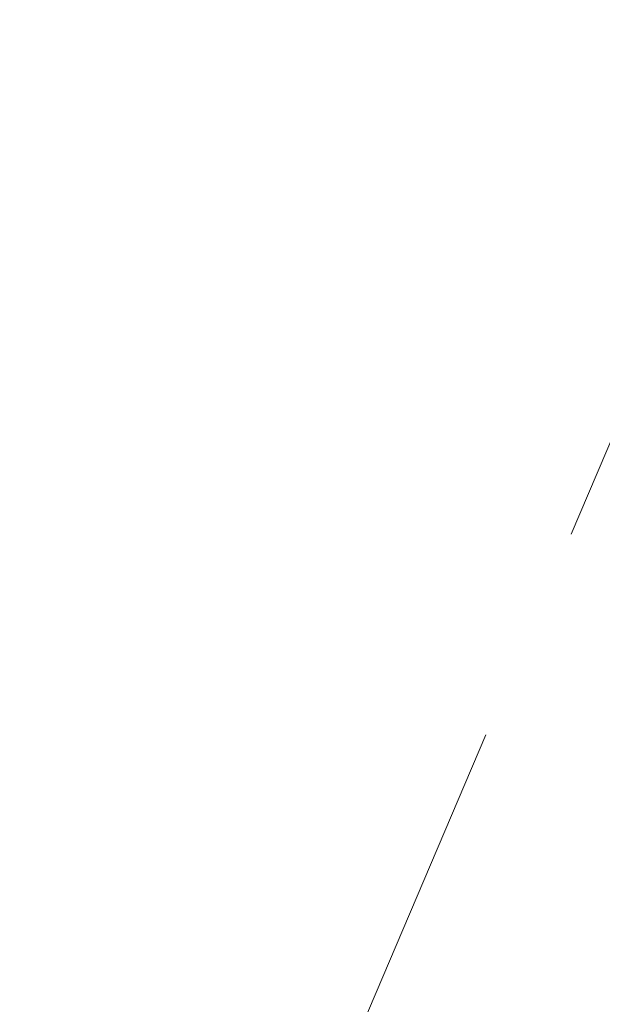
# Model space of a CAD drawing. Header units: metres. Extents: x 6599594 to 6600699, y 5687867 to 5691114.
# Tile 215 of 256: x 6599962.79 to 6599964.13, y 5688924.93 to 5688927.19. Entities that reach past the tile are written whole.
import ezdxf

# ---------------------------------------------------------------- set-up
doc = ezdxf.new("R2010")
doc.units = ezdxf.units.M
doc.header["$MEASUREMENT"] = 0
doc.linetypes.add('1', pattern=[0])
doc.linetypes.add('L_0_04', pattern=[1.5, 1, -0.5])
for name, color, linetype, lineweight in [('_kolor chodnik', 50, '1', 5), ('_kolor jezdnia', 4, '1', 0), ('_kolor pobocze', 211, '1', 5), ('_kolor zjazdy kostka', 7, '1', 5), ('_kolor ścieżka @ 1', 10, '1', 0), ('OT_ZagospodarowanieTerenu', 7, 'CONTINUOUS', 0)]:
    doc.layers.add(name, color=color, linetype=linetype, lineweight=lineweight)
pattern_1 = [(45, (0, 0), (-0.1414213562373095, 0.1414213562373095), []), (135, (0, 0), (-0.1414213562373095, -0.1414213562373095), [])]

msp = doc.modelspace()

# ---------------------------------------------------------------- hatches: boundary and pattern name
at = {"layer": '_kolor chodnik'}
h = msp.add_hatch(dxfattribs=at)
h.set_pattern_fill('ANSI37', color=256, scale=1.6)
h.set_pattern_definition(pattern_1)
h.paths.add_polyline_path([(6599849.938171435, 5688542.085872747), (6599852.232147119, 5688548.938742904), (6599853.573135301, 5688548.489851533), (6599853.827082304, 5688549.248475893), (6599851.793849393, 5688549.929093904), (6599849.895278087, 5688548.982823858), (6599847.823506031, 5688542.793750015)])
edge = h.paths.add_edge_path()
edge.add_line((6600018.106075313, 5689087.454911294), (6600022.42781917, 5689091.229234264))
edge.add_line((6600022.42781917, 5689091.229234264), (6600020.233254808, 5689093.742094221))
edge.add_line((6600020.233254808, 5689093.742094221), (6600017.159471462, 5689091.057656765))
edge.add_arc((6600023.275194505, 5689085.385140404), 8.34143334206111, 137.1531558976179, 148.8016577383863)
edge.add_line((6600016.140105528, 5689089.706021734), (6600018.106075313, 5689087.454911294))
h.paths.add_polyline_path([(6600038.501784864, 5689187.59229436), (6600037.906968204, 5689187.700586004), (6600037.638296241, 5689186.224843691), (6600038.240083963, 5689186.115282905)])
h.paths.add_polyline_path([(6600069.098302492, 5689360.276020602), (6600068.321239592, 5689360.413462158), (6600068.064048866, 5689358.936495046), (6600068.836639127, 5689358.799546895)])
h.paths.add_polyline_path([(6600082.393785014, 5689362.950258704), (6600082.941124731, 5689366.103121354), (6600081.481377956, 5689366.361351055), (6600080.923159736, 5689363.210828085)])
h.paths.add_polyline_path([(6600074.022236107, 5689388.065861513), (6600072.983907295, 5689388.249860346), (6600072.723374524, 5689386.772538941), (6600073.760538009, 5689386.588865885)])
h.paths.add_polyline_path([(6600105.602402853, 5689486.45426531), (6600106.738797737, 5689489.760539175), (6600105.28818975, 5689490.281952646), (6600104.132785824, 5689486.965912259)])
h.paths.add_polyline_path([(6600132.519778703, 5689678.737346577), (6600131.636986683, 5689678.922259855), (6600131.330470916, 5689677.453953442), (6600132.212256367, 5689677.269208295)])
h.paths.add_polyline_path([(6600156.649397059, 5689798.7449027), (6600156.48800471, 5689797.95886096), (6600157.450195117, 5689797.757316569), (6600157.615023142, 5689798.542205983)])
h.paths.add_polyline_path([(6600189.055358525, 5689948.643107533), (6600187.902868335, 5689948.884512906), (6600187.600024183, 5689947.417400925), (6600188.748131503, 5689947.176379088)])
edge = h.paths.add_edge_path()
edge.add_line((6600204.459383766, 5690032.969035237), (6600204.153258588, 5690031.227801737))
edge.add_arc((6600202.328347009, 5690027.299936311), 4.331100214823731, 41.853001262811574, 65.08011546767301, ccw=False)
edge.add_arc((6600032.903931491, 5690051.979071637), 174.020003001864, 352.8070218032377, 353.495463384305)
edge.add_arc((6600202.372679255, 5690027.343587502), 5.999999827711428, 55.12102442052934, 69.64815978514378)
edge = h.paths.add_edge_path()
edge.add_line((6600205.046027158, 5690040.265402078), (6600204.972740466, 5690038.483452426))
edge.add_arc((6600203.986269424, 5690044.401803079), 5.999999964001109, 279.4630688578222, 294.9140560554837)
edge.add_line((6600206.513819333, 5690038.960158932), (6600206.607027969, 5690041.030672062))
edge.add_arc((6600203.986269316, 5690044.401803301), 4.270000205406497, 284.3702444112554, 307.86193139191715, ccw=False)
edge = h.paths.add_edge_path()
edge.add_arc((6600203.547470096, 5690044.558759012), 6.446878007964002, 324.43500910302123, 356.20133685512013, ccw=False)
edge.add_arc((6600203.986269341, 5690044.401803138), 6.000000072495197, 323.2169970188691, 357.4193489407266)
h.paths.add_polyline_path([(6600208.910055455, 5690121.713696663), (6600208.146285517, 5690121.748120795), (6600207.125602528, 5690121.794124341), (6600209.971605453, 5690121.665851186)])
edge = h.paths.add_edge_path()
edge.add_line((6600238.769818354, 5690481.648294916), (6600240.338176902, 5690490.87374652))
edge.add_line((6600240.338176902, 5690490.87374652), (6600241.251295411, 5690510.829461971))
edge.add_line((6600241.251295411, 5690510.829461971), (6600239.524022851, 5690510.928942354))
edge.add_line((6600239.524022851, 5690510.928942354), (6600238.633343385, 5690491.167757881))
edge.add_line((6600238.633343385, 5690491.167757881), (6600234.579716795, 5690467.661262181))
edge.add_line((6600234.579716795, 5690467.661262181), (6600234.449796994, 5690464.966873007))
edge.add_arc((6600242.443669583, 5690464.607462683), 8.001948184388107, 177.4256737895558, 268.2543056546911)
edge.add_line((6600242.199903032, 5690456.609228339), (6600242.216657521, 5690457.359274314))
edge.add_line((6600242.216657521, 5690457.359274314), (6600242.305257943, 5690458.836738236))
edge.add_arc((6600242.444504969, 5690464.607952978), 5.772894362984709, 177.0298084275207, 268.6178439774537, ccw=False)
edge.add_line((6600236.679365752, 5690464.907083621), (6600236.951876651, 5690470.95443634))
edge.add_line((6600236.951876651, 5690470.95443634), (6600238.15078669, 5690478.210832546))
edge.add_line((6600238.15078669, 5690478.210832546), (6600238.769818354, 5690481.648294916))
h.paths.add_polyline_path([(6600238.769818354, 5690481.648294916), (6600238.15078669, 5690478.210832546), (6600239.670056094, 5690477.930590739), (6600240.266710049, 5690481.376366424)])
edge = h.paths.add_edge_path()
edge.add_line((6600223.366500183, 5690460.339976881), (6600223.278629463, 5690457.997544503))
edge.add_arc((6600220.967166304, 5690465.656339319), 7.999999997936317, 286.7940807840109, 300.2738222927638)
edge.add_line((6600225.000231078, 5690458.747331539), (6600225.240084, 5690461.623695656))
edge.add_arc((6600221.105749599, 5690465.648640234), 5.76999998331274, 293.06724424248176, 315.7681070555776, ccw=False)
edge = h.paths.add_edge_path()
edge.add_arc((6600220.025145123, 5690444.676291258), 5.770000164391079, 37.996647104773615, 59.94382588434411, ccw=False)
edge.add_line((6600224.572175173, 5690448.22839199), (6600224.817793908, 5690451.081798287))
edge.add_arc((6600220.025145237, 5690444.676291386), 7.999999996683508, 53.19588653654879, 68.15166733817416)
edge.add_line((6600223.00235276, 5690452.101669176), (6600222.91504296, 5690449.670427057))
edge = h.paths.add_edge_path()
edge.add_arc((6600221.105749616, 5690465.648640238), 7.999999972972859, 328.0222308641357, 357.0132597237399)
edge.add_line((6600229.094882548, 5690465.23180147), (6600229.218816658, 5690467.593604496))
edge.add_line((6600229.218816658, 5690467.593604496), (6600228.218919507, 5690467.645774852))
edge.add_line((6600228.218919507, 5690467.645774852), (6600227.891778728, 5690461.411918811))
h.paths.add_polyline_path([(6600200.980142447, 5690012.236744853), (6600202.317278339, 5690011.956662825), (6600202.522293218, 5690012.935421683), (6600201.182321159, 5690013.216097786)])
h.paths.add_polyline_path([(6600196.457878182, 5689983.98337835), (6600195.202332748, 5689984.246370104), (6600194.899091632, 5689982.777335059), (6600196.150355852, 5689982.515240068)])
edge = h.paths.add_edge_path()
edge.add_line((6600112.305909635, 5689517.991018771), (6600112.691041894, 5689519.807934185))
edge.add_line((6600112.691041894, 5689519.807934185), (6600113.245521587, 5689522.423769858))
edge.add_line((6600113.245521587, 5689522.423769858), (6600111.553124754, 5689522.782507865))
edge.add_line((6600111.553124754, 5689522.782507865), (6600107.405864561, 5689503.21722655))
edge.add_line((6600107.405864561, 5689503.21722655), (6600099.494506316, 5689480.361667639))
edge.add_line((6600099.494506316, 5689480.361667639), (6600099.182814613, 5689478.891218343))
edge.add_arc((6600107.008997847, 5689477.232359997), 8.000059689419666, 168.0325629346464, 257.7529108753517)
edge.add_line((6600105.311960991, 5689469.414366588), (6600105.784990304, 5689471.593619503))
edge.add_arc((6600107.008927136, 5689477.232314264), 5.769999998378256, 168.0321375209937, 257.7533362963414, ccw=False)
edge.add_line((6600101.364343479, 5689478.42879883), (6600101.647245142, 5689479.76342708))
edge.add_line((6600101.647245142, 5689479.76342708), (6600104.132785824, 5689486.965912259))
edge.add_line((6600104.132785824, 5689486.965912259), (6600105.28818975, 5689490.281952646))
edge.add_line((6600105.28818975, 5689490.281952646), (6600108.240043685, 5689498.809726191))
edge.add_line((6600108.240043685, 5689498.809726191), (6600112.305909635, 5689517.991018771))
h.paths.add_polyline_path([(6600136.009573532, 5689645.499114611), (6600138.333647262, 5689645.012304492), (6600138.661671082, 5689646.578318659), (6600134.869459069, 5689647.372651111)])
at = {"layer": '_kolor jezdnia'}
h = msp.add_hatch(dxfattribs=at)
h.set_pattern_fill('ANSI37', color=4, scale=3.5)
h.set_pattern_definition([(45, (0, 0), (-0.3093592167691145, 0.3093592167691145), []), (135, (0, 0), (-0.3093592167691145, -0.3093592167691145), [])])
edge = h.paths.add_edge_path()
edge.add_line((6599833.066047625, 5688539.933393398), (6599850.649511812, 5688527.983462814))
edge.add_arc((6599857.337592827, 5688536.653968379), 10.95025544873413, 169.5012687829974, 232.3548431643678, ccw=False)
edge.add_arc((6599858.085851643, 5688536.618142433), 11.69295282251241, 162.2507788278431, 169.9967502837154, ccw=False)
edge.add_line((6599846.949484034, 5688540.182754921), (6599847.823506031, 5688542.793750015))
edge.add_line((6599847.823506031, 5688542.793750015), (6599849.895278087, 5688548.982823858))
edge.add_line((6599849.895278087, 5688548.982823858), (6599852.434748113, 5688556.56906746))
edge.add_line((6599852.434748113, 5688556.56906746), (6599928.48625871, 5688783.760284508))
edge.add_line((6599928.48625871, 5688783.760284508), (6599931.025728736, 5688791.34652811))
edge.add_line((6599931.025728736, 5688791.34652811), (6599996.657773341, 5688987.411326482))
edge.add_line((6599996.657773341, 5688987.411326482), (6599999.197243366, 5688994.997570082))
edge.add_line((6599999.197243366, 5688994.997570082), (6600021.930100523, 5689062.908193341))
edge.add_line((6600021.930100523, 5689062.908193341), (6600017.620224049, 5689067.371531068))
edge.add_line((6600017.620224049, 5689067.371531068), (6600016.714558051, 5689064.654078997))
edge.add_line((6600016.714558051, 5689064.654078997), (6600012.423620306, 5689051.835617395))
edge.add_line((6600012.423620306, 5689051.835617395), (6600009.884150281, 5689044.249373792))
edge.add_line((6600009.884150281, 5689044.249373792), (6599977.53516164, 5688947.612159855))
edge.add_line((6599977.53516164, 5688947.612159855), (6599974.995691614, 5688940.025916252))
edge.add_line((6599974.995691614, 5688940.025916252), (6599942.096912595, 5688841.746295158))
edge.add_line((6599942.096912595, 5688841.746295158), (6599939.557442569, 5688834.160051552))
edge.add_line((6599939.557442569, 5688834.160051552), (6599882.679288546, 5688664.246042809))
edge.add_line((6599882.679288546, 5688664.246042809), (6599880.139818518, 5688656.659799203))
edge.add_line((6599880.139818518, 5688656.659799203), (6599852.46454386, 5688573.984527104))
edge.add_line((6599852.46454386, 5688573.984527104), (6599842.470137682, 5688544.127903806))
edge.add_arc((6599835.706422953, 5688546.652910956), 7.219660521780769, 248.5480913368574, 339.52856074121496, ccw=False)
h.paths.add_polyline_path([(6600044.653202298, 5689172.271628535), (6600046.276244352, 5689181.431901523), (6600047.759199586, 5689189.801539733), (6600051.0603021, 5689208.432603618), (6600052.368792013, 5689215.817578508), (6600054.808584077, 5689229.587499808), (6600056.11707399, 5689236.972474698), (6600057.346666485, 5689243.912161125), (6600058.655146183, 5689251.297078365), (6600058.831439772, 5689252.292060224), (6600060.098987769, 5689259.445963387), (6600060.139929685, 5689259.677035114), (6600061.407468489, 5689266.830886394), (6600072.329030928, 5689328.470998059), (6600073.637511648, 5689335.855921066), (6600077.337304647, 5689356.73715072), (6600078.820259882, 5689365.106788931), (6600081.142794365, 5689378.214921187), (6600082.538516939, 5689386.092227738), (6600095.187867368, 5689457.483787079), (6600091.082877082, 5689465.8405575), (6600089.043088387, 5689454.328211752), (6600087.870641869, 5689447.711051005), (6600087.560133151, 5689445.958573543), (6600086.562151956, 5689440.326076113), (6600082.433200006, 5689417.022719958), (6600080.95024477, 5689408.65308175), (6600077.202698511, 5689387.502337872), (6600075.719743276, 5689379.132699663), (6600073.469199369, 5689366.430874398), (6600071.986244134, 5689358.061236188), (6600069.98686466, 5689346.776955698), (6600068.591142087, 5689338.899649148), (6600065.559290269, 5689321.78820693), (6600064.163567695, 5689313.910900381), (6600059.719426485, 5689288.828650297), (6600058.323703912, 5689280.951343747), (6600057.563846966, 5689276.662793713), (6600056.168124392, 5689268.785487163), (6600054.804920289, 5689261.091711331), (6600053.409197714, 5689253.21440478), (6600053.264817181, 5689252.399536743), (6600051.869094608, 5689244.522230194), (6600051.183555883, 5689240.653124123), (6600049.787833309, 5689232.775817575), (6600046.593849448, 5689214.749319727), (6600045.198126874, 5689206.872013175), (6600044.41754409, 5689202.466488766), (6600042.934588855, 5689194.096850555), (6600036.429952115, 5689157.38538759), (6600034.946996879, 5689149.01574938), (6600030.579776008, 5689124.367629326), (6600027.529365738, 5689107.151445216), (6600024.895072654, 5689094.014582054), (6600030.583685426, 5689094.264316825), (6600032.945013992, 5689106.191885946), (6600043.170247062, 5689163.901990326)])
edge = h.paths.add_edge_path()
edge.add_line((6600111.106812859, 5689535.144351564), (6600111.256844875, 5689535.85214863))
edge.add_line((6600111.256844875, 5689535.85214863), (6600112.915748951, 5689543.678261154))
edge.add_line((6600112.915748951, 5689543.678261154), (6600117.304772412, 5689564.384094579))
edge.add_line((6600117.304772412, 5689564.384094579), (6600119.067357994, 5689572.699339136))
edge.add_line((6600119.067357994, 5689572.699339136), (6600120.087667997, 5689577.512794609))
edge.add_line((6600120.087667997, 5689577.512794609), (6600121.642890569, 5689584.849775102))
edge.add_line((6600121.642890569, 5689584.849775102), (6600128.436769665, 5689616.900852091))
edge.add_line((6600128.436769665, 5689616.900852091), (6600129.991992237, 5689624.237832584))
edge.add_line((6600129.991992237, 5689624.237832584), (6600132.660554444, 5689636.827148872))
edge.add_line((6600132.660554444, 5689636.827148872), (6600133.208838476, 5689639.444704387))
edge.add_line((6600133.208838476, 5689639.444704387), (6600134.848957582, 5689647.274775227))
edge.add_line((6600134.848957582, 5689647.274775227), (6600138.97649476, 5689666.979995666))
edge.add_line((6600138.97649476, 5689666.979995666), (6600140.51410642, 5689674.320687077))
edge.add_line((6600140.51410642, 5689674.320687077), (6600145.209128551, 5689696.735129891))
edge.add_line((6600145.209128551, 5689696.735129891), (6600146.746740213, 5689704.075821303))
edge.add_line((6600146.746740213, 5689704.075821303), (6600151.462308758, 5689726.588354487))
edge.add_line((6600151.462308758, 5689726.588354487), (6600152.999920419, 5689733.929045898))
edge.add_line((6600152.999920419, 5689733.929045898), (6600155.244070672, 5689744.642813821))
edge.add_line((6600155.244070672, 5689744.642813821), (6600156.781682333, 5689751.983505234))
edge.add_line((6600156.781682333, 5689751.983505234), (6600161.635515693, 5689775.156126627))
edge.add_line((6600161.635515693, 5689775.156126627), (6600163.378142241, 5689783.475576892))
edge.add_line((6600163.378142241, 5689783.475576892), (6600163.850769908, 5689785.731942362))
edge.add_line((6600163.850769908, 5689785.731942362), (6600167.028500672, 5689800.902704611))
edge.add_line((6600167.028500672, 5689800.902704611), (6600179.49088801, 5689860.399222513))
edge.add_line((6600179.49088801, 5689860.399222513), (6600181.233514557, 5689868.718672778))
edge.add_line((6600181.233514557, 5689868.718672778), (6600181.84713393, 5689871.648144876))
edge.add_line((6600181.84713393, 5689871.648144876), (6600183.384745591, 5689878.988836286))
edge.add_line((6600183.384745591, 5689878.988836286), (6600184.935818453, 5689886.393792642))
edge.add_line((6600184.935818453, 5689886.393792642), (6600186.575937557, 5689894.223863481))
edge.add_line((6600186.575937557, 5689894.223863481), (6600194.05133812, 5689929.912074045))
edge.add_line((6600194.05133812, 5689929.912074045), (6600195.691457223, 5689937.742144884))
edge.add_line((6600195.691457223, 5689937.742144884), (6600202.915799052, 5689972.231779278))
edge.add_line((6600202.915799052, 5689972.231779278), (6600204.555918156, 5689980.061850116))
edge.add_line((6600204.555918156, 5689980.061850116), (6600206.062781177, 5689987.255744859))
edge.add_line((6600206.062781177, 5689987.255744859), (6600207.702900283, 5689995.085815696))
edge.add_line((6600207.702900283, 5689995.085815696), (6600210.232559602, 5690007.162628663))
edge.add_line((6600210.232559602, 5690007.162628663), (6600211.694938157, 5690014.144150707))
edge.add_arc((6600028.177652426, 5690052.584442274), 187.5000004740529, 348.1696294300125, 357.4195276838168)
edge.add_line((6600215.487522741, 5690044.142720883), (6600208.310270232, 5690026.480446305))
edge.add_arc((6600032.903933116, 5690051.97907145), 177.2500013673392, 348.1696294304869, 351.7289130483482, ccw=False)
edge.add_line((6600206.38894146, 5690015.640182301), (6600205.966941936, 5690013.625519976))
edge.add_line((6600205.966941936, 5690013.625519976), (6600204.326822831, 5690005.795449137))
edge.add_line((6600204.326822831, 5690005.795449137), (6600197.076961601, 5689971.183982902))
edge.add_line((6600197.076961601, 5689971.183982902), (6600195.334335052, 5689962.864532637))
edge.add_line((6600195.334335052, 5689962.864532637), (6600193.44722506, 5689953.855305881))
edge.add_line((6600193.44722506, 5689953.855305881), (6600191.909227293, 5689946.512771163))
edge.add_line((6600191.909227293, 5689946.512771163), (6600185.496844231, 5689915.899498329))
edge.add_line((6600185.496844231, 5689915.899498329), (6600183.856521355, 5689908.068454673))
edge.add_line((6600183.856521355, 5689908.068454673), (6600182.066605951, 5689899.523243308))
edge.add_line((6600182.066605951, 5689899.523243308), (6600180.32407057, 5689891.204228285))
edge.add_line((6600180.32407057, 5689891.204228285), (6600174.320344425, 5689862.541919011))
edge.add_line((6600174.320344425, 5689862.541919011), (6600172.577809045, 5689854.222903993))
edge.add_line((6600172.577809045, 5689854.222903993), (6600163.663810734, 5689811.666703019))
edge.add_line((6600163.663810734, 5689811.666703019), (6600162.023782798, 5689803.837067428))
edge.add_line((6600162.023782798, 5689803.837067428), (6600160.924220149, 5689798.587659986))
edge.add_line((6600160.924220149, 5689798.587659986), (6600159.279208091, 5689790.734229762))
edge.add_line((6600159.279208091, 5689790.734229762), (6600157.107250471, 5689780.365115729))
edge.add_line((6600157.107250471, 5689780.365115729), (6600155.462238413, 5689772.511685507))
edge.add_line((6600155.462238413, 5689772.511685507), (6600153.380318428, 5689762.572418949))
edge.add_line((6600153.380318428, 5689762.572418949), (6600151.735124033, 5689754.718118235))
edge.add_line((6600151.735124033, 5689754.718118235), (6600148.586504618, 5689739.686336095))
edge.add_line((6600148.586504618, 5689739.686336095), (6600146.885007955, 5689731.563243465))
edge.add_line((6600146.885007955, 5689731.563243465), (6600141.75088822, 5689707.052510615))
edge.add_line((6600141.75088822, 5689707.052510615), (6600140.110896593, 5689699.223048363))
edge.add_line((6600140.110896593, 5689699.223048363), (6600133.483561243, 5689667.583574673))
edge.add_line((6600133.483561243, 5689667.583574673), (6600131.860394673, 5689659.834436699))
edge.add_line((6600131.860394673, 5689659.834436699), (6600131.740984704, 5689659.26436315))
edge.add_line((6600131.740984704, 5689659.26436315), (6600130.117814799, 5689651.515209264))
edge.add_line((6600130.117814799, 5689651.515209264), (6600127.27873359, 5689637.961189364))
edge.add_line((6600127.27873359, 5689637.961189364), (6600126.924568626, 5689636.290366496))
edge.add_line((6600126.924568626, 5689636.290366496), (6600125.166244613, 5689627.995226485))
edge.add_line((6600125.166244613, 5689627.995226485), (6600118.009503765, 5689594.232298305))
edge.add_line((6600118.009503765, 5689594.232298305), (6600116.25117975, 5689585.937158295))
edge.add_line((6600116.25117975, 5689585.937158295), (6600113.665314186, 5689573.737975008))
edge.add_line((6600113.665314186, 5689573.737975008), (6600111.898534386, 5689565.402943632))
edge.add_line((6600111.898534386, 5689565.402943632), (6600104.889982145, 5689532.339115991))
edge.add_line((6600104.889982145, 5689532.339115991), (6600103.22663594, 5689524.492047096))
edge.add_line((6600103.22663594, 5689524.492047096), (6600096.623876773, 5689493.342605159))
edge.add_line((6600096.623876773, 5689493.342605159), (6600094.968986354, 5689485.535427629))
edge.add_line((6600094.968986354, 5689485.535427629), (6600094.300101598, 5689482.379870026))
edge.add_line((6600094.300101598, 5689482.379870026), (6600099.182814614, 5689478.891218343))
edge.add_line((6600099.182814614, 5689478.891218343), (6600099.494506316, 5689480.361667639))
edge.add_line((6600099.494506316, 5689480.361667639), (6600111.106812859, 5689535.144351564))
edge = h.paths.add_edge_path()
edge.add_arc((6600239.213891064, 5690851.400367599), 10.00000000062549, -2.8342403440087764, 76.13703556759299, ccw=False)
edge.add_line((6600249.201658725, 5690850.905901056), (6600249.082723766, 5690848.503524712))
edge.add_line((6600249.082723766, 5690848.503524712), (6600247.016487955, 5690806.767468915))
edge.add_line((6600247.016487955, 5690806.767468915), (6600246.092398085, 5690789.152178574))
edge.add_line((6600246.092398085, 5690789.152178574), (6600233.768116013, 5690572.015170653))
edge.add_line((6600233.768116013, 5690572.015170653), (6600228.959056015, 5690465.296202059))
edge.add_line((6600228.959056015, 5690465.296202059), (6600234.588724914, 5690465.017134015))
edge.add_line((6600234.588724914, 5690465.017134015), (6600239.262540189, 5690571.767576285))
edge.add_line((6600239.262540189, 5690571.767576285), (6600252.50503885, 5690806.400146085))
edge.add_line((6600252.50503885, 5690806.400146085), (6600254.569211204, 5690848.094521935))
edge.add_arc((6600262.559425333, 5690847.6989487), 7.999999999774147, 76.13703557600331, 177.1657596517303, ccw=False)
edge.add_line((6600264.476229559, 5690855.465921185), (6600241.609896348, 5690861.109083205))
edge = h.paths.add_edge_path()
edge.add_line((6600250.031475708, 5690451.625307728), (6600250.231741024, 5690455.772579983))
edge.add_line((6600250.231741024, 5690455.772579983), (6600246.257763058, 5690456.417303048))
edge.add_line((6600246.257763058, 5690456.417303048), (6600242.171761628, 5690456.61060902))
edge.add_arc((6600242.563100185, 5690464.586983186), 7.985968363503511, 176.9123644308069, 267.1911945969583, ccw=False)
edge.add_line((6600234.588724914, 5690465.017134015), (6600228.959056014, 5690465.296202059))
edge.add_arc((6600220.965133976, 5690465.657286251), 8.002072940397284, 267.8289300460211, 357.413716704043, ccw=False)
edge.add_line((6600220.661989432, 5690457.660957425), (6600212.406915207, 5690458.119572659))
edge.add_line((6600212.406915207, 5690458.119572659), (6600208.431872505, 5690457.817501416))
edge.add_line((6600208.431872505, 5690457.817501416), (6600208.233912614, 5690454.548331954))
edge.add_line((6600208.233912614, 5690454.548331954), (6600212.129565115, 5690453.127270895))
edge.add_line((6600212.129565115, 5690453.127270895), (6600218.640548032, 5690452.76554962))
edge.add_line((6600218.640548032, 5690452.76554962), (6600216.486747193, 5690452.885205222))
edge.add_line((6600216.486747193, 5690452.885205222), (6600220.468905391, 5690452.663974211))
edge.add_arc((6600220.025145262, 5690444.676291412), 7.99999997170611, -0.3386579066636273, 86.8201700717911, ccw=False)
edge.add_line((6600228.025005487, 5690444.629006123), (6600227.803602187, 5690439.649256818))
edge.add_line((6600227.803602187, 5690439.649256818), (6600226.885525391, 5690435.936828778))
edge.add_line((6600226.885525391, 5690435.936828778), (6600225.534849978, 5690405.967249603))
edge.add_line((6600225.534849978, 5690405.967249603), (6600226.115199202, 5690402.187514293))
edge.add_line((6600226.115199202, 5690402.187514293), (6600213.445139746, 5690121.008786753))
edge.add_line((6600213.445139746, 5690121.008786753), (6600213.352800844, 5690118.960058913))
edge.add_line((6600213.352800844, 5690118.960058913), (6600209.980184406, 5690044.131649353))
edge.add_arc((6600203.98626942, 5690044.401803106), 5.999999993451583, 257.4162346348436, 357.41934921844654, ccw=False)
edge.add_line((6600202.679069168, 5690038.545931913), (6600201.589735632, 5690033.666039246))
edge.add_line((6600201.589735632, 5690033.666039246), (6600203.67987942, 5690033.199458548))
edge.add_arc((6600202.372679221, 5690027.343587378), 5.999999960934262, -8.27108729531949, 77.41623506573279, ccw=False)
edge.add_line((6600208.310270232, 5690026.480446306), (6600215.487522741, 5690044.142720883))
edge.add_line((6600215.487522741, 5690044.142720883), (6600216.199687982, 5690059.9446614))
edge.add_line((6600216.199687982, 5690059.9446614), (6600216.537356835, 5690067.437056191))
edge.add_line((6600216.537356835, 5690067.437056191), (6600223.893528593, 5690230.66011469))
edge.add_line((6600223.893528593, 5690230.66011469), (6600224.231197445, 5690238.152509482))
edge.add_line((6600224.231197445, 5690238.152509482), (6600233.507835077, 5690443.987992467))
edge.add_arc((6600241.499722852, 5690443.627812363), 7.999999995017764, 87.29208981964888, 177.4195277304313, ccw=False)
edge.add_line((6600241.877677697, 5690451.618879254), (6600246.021541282, 5690451.422886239))
edge.add_line((6600246.021541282, 5690451.422886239), (6600246.427694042, 5690451.44338883))
edge.add_line((6600246.427694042, 5690451.44338883), (6600246.79397003, 5690451.461878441))
edge.add_line((6600246.79397003, 5690451.461878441), (6600250.031475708, 5690451.625307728))
edge = h.paths.add_edge_path()
edge.add_line((6600007.33756506, 5689086.20374581), (6600006.980466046, 5689080.740822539))
edge.add_line((6600006.980466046, 5689080.740822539), (6600007.229745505, 5689080.720859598))
edge.add_line((6600007.229745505, 5689080.720859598), (6600008.093335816, 5689080.601653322))
edge.add_line((6600008.093335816, 5689080.601653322), (6600008.702681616, 5689080.53831051))
edge.add_arc((6600008.140193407, 5689070.554142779), 9.999999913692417, -18.557800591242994, 86.77547804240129, ccw=False)
edge.add_line((6600017.620224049, 5689067.371531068), (6600021.930100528, 5689062.908193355))
edge.add_arc((6599734.83819726, 5689159.011261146), 302.7499967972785, 341.4922000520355, 343.8640860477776)
edge.add_arc((6600034.895369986, 5689072.315877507), 9.581213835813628, 98.63328270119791, 164.5273290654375, ccw=False)
edge.add_line((6600033.457137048, 5689081.788529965), (6600033.832640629, 5689081.798737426))
edge.add_line((6600033.832640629, 5689081.798737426), (6600034.422462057, 5689082.05700874))
edge.add_line((6600034.422462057, 5689082.05700874), (6600036.833623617, 5689082.139040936))
edge.add_line((6600036.833623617, 5689082.139040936), (6600036.730225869, 5689087.148851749))
edge.add_line((6600036.730225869, 5689087.148851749), (6600036.579860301, 5689087.134303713))
edge.add_arc((6600036.479565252, 5689093.136286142), 6.002820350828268, 169.1687651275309, 270.9573417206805, ccw=False)
edge.add_line((6600030.583685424, 5689094.264316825), (6600024.895072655, 5689094.014582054))
edge.add_arc((6600015.200558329, 5689096.162123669), 9.929528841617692, 271.0943432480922, 347.5094668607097, ccw=False)
edge.add_arc((6600014.909438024, 5689089.646776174), 3.446070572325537, 264.4236009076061, 278.0194998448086, ccw=False)
edge.add_line((6600014.574573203, 5689086.217014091), (6600014.299554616, 5689086.232508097))
edge.add_line((6600014.299554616, 5689086.232508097), (6600010.474232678, 5689086.448019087))
edge.add_line((6600010.474232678, 5689086.448019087), (6600007.33756506, 5689086.20374581))
edge = h.paths.add_edge_path()
edge.add_line((6600105.490725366, 5689463.953528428), (6600106.927559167, 5689464.047234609))
edge.add_line((6600106.927559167, 5689464.047234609), (6600107.835, 5689468.66))
edge.add_line((6600107.835, 5689468.66), (6600105.311960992, 5689469.414366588))
edge.add_arc((6600107.008997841, 5689477.232359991), 8.000059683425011, 168.0325628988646, 257.75291091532, ccw=False)
edge.add_line((6600099.182814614, 5689478.891218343), (6600094.300101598, 5689482.379870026))
edge.add_arc((6600586.245114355, 5689378.104238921), 502.8750369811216, 168.032376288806, 169.9522165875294)
edge.add_line((6600091.082877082, 5689465.8405575), (6600095.187867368, 5689457.483787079))
edge.add_arc((6600103.065173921, 5689456.088064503), 8.000000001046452, 77.7533362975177, 169.9524553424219, ccw=False)
edge.add_line((6600104.762140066, 5689463.906012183), (6600105.490725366, 5689463.953528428))
at = {"layer": '_kolor pobocze'}
h = msp.add_hatch(dxfattribs=at)
h.set_pattern_fill('ANSI37', color=256, scale=1.6)
h.set_pattern_definition(pattern_1)
edge = h.paths.add_edge_path()
edge.add_line((6600035.926965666, 5689101.569442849), (6600036.046865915, 5689102.311543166))
edge.add_arc((6600058.171848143, 5689233.778275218), 133.3154772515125, 259.4578941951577, 260.4470163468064, ccw=False)
edge.add_line((6600033.780707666, 5689102.713067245), (6600032.142559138, 5689101.847662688))
edge.add_arc((6599734.838175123, 5689159.011266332), 302.7500195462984, 347.6801154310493, 349.11639019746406, ccw=False)
edge.add_arc((6600036.478170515, 5689093.133441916), 6.000000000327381, 167.68011541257, 271.5571101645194)
edge.add_line((6600036.64121064, 5689087.1356575), (6600036.730491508, 5689087.137804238))
edge.add_line((6600036.730491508, 5689087.137804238), (6600036.712463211, 5689087.887583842))
edge.add_line((6600036.712463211, 5689087.887583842), (6600036.559840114, 5689087.884077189))
edge.add_arc((6600036.482532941, 5689093.14290691), 5.259397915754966, 170.6455005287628, 270.8422131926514, ccw=False)
edge.add_arc((6600545.796425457, 5688991.216220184), 524.6691769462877, 167.9170060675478, 168.7028219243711, ccw=False)
edge.add_line((6600032.751078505, 5689101.044345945), (6600034.011432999, 5689101.917298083))
edge.add_line((6600034.011432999, 5689101.917298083), (6600035.926965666, 5689101.569442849))
edge = h.paths.add_edge_path()
edge.add_line((6600002.828843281, 5688994.032881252), (6600003.066918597, 5688994.74409159))
edge.add_line((6600003.066918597, 5688994.74409159), (6600001.227880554, 5688995.359703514))
edge.add_line((6600001.227880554, 5688995.359703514), (6600000.55876659, 5688996.702196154))
edge.add_line((6600000.55876659, 5688996.702196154), (6600022.641310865, 5689062.67011804))
edge.add_arc((6599734.838193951, 5689159.011262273), 303.5000002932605, 341.4922000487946, 343.8640860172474)
edge.add_arc((6600035.267451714, 5689072.092773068), 9.250000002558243, 91.55711016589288, 163.8640860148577, ccw=False)
edge.add_line((6600035.016098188, 5689081.339357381), (6600036.868703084, 5689081.389717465))
edge.add_line((6600036.868703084, 5689081.389717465), (6600036.850674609, 5689082.139504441))
edge.add_line((6600036.850674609, 5689082.139504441), (6600034.99571817, 5689082.089080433))
edge.add_arc((6600035.267451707, 5689072.092773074), 9.999999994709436, 91.55711014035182, 163.8640860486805)
edge.add_arc((6599734.838192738, 5689159.011262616), 302.7500015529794, 341.4922000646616, 343.8640860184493, ccw=False)
edge.add_line((6600021.930100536, 5689062.908193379), (6599999.748942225, 5688996.645678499))
edge.add_line((6599999.748942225, 5688996.645678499), (6600000.695212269, 5688994.747107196))
edge.add_line((6600000.695212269, 5688994.747107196), (6600002.828843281, 5688994.032881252))
h.paths.add_polyline_path([(6599971.7492186, 5688907.297112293), (6599971.084233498, 5688908.631320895), (6599997.822068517, 5688988.526766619), (6599999.164561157, 5688989.195880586), (6600001.003599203, 5688988.580268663), (6600001.241674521, 5688989.291479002), (6599999.108043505, 5688990.005704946), (6599997.209472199, 5688989.059434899), (6599970.270280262, 5688908.583087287), (6599971.216550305, 5688906.684515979), (6599973.350181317, 5688905.970290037), (6599973.588256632, 5688906.681500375)])
h.paths.add_polyline_path([(6599932.504667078, 5688790.060553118), (6599931.835553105, 5688791.403045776), (6599968.343406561, 5688900.4641754), (6599969.685899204, 5688901.133289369), (6599971.524937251, 5688900.517677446), (6599971.763012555, 5688901.228887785), (6599969.629381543, 5688901.94311373), (6599967.730810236, 5688900.996843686), (6599931.025728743, 5688791.34652811), (6599931.971998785, 5688789.447956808), (6599934.105629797, 5688788.73373086), (6599934.343705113, 5688789.4449412)])
at = {"layer": '_kolor zjazdy kostka'}
h = msp.add_hatch(dxfattribs=at)
h.set_pattern_fill('ANSI37', color=256, scale=1.6)
h.set_pattern_definition(pattern_1)
h.paths.add_polyline_path([(6600244.137440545, 5690813.934732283), (6600242.369522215, 5690814.022127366), (6600242.097568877, 5690808.528921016), (6600243.865482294, 5690808.441426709)])
h.paths.add_polyline_path([(6600247.012128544, 5690806.679412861), (6600247.442736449, 5690815.377295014), (6600247.393289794, 5690814.378518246), (6600247.113277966, 5690808.722537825)])
h.paths.add_polyline_path([(6600242.297085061, 5690788.088808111), (6600240.958726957, 5690788.155683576), (6600240.648818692, 5690782.664569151), (6600241.987258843, 5690782.599147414)])
h.paths.add_polyline_path([(6600245.558275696, 5690780.919298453), (6600246.037231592, 5690789.405686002), (6600244.985820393, 5690788.453468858), (6600244.612601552, 5690781.981345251)])
h.paths.add_polyline_path([(6600241.348405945, 5690723.711515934), (6600242.272017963, 5690722.691689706), (6600242.749709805, 5690731.155680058), (6600241.698138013, 5690730.203317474), (6600241.472690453, 5690726.27550499)])
h.paths.add_polyline_path([(6600225.772794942, 5690394.589141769), (6600224.731429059, 5690393.637598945), (6600224.461246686, 5690387.644646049), (6600225.412923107, 5690386.603142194)])
h.paths.add_polyline_path([(6600223.012390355, 5690333.280720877), (6600223.372595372, 5690341.272607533), (6600222.32835346, 5690340.318436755), (6600222.058239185, 5690334.324941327)])
h.paths.add_polyline_path([(6600215.496388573, 5690166.390602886), (6600215.856593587, 5690174.382489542), (6600214.812834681, 5690173.428760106), (6600214.542018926, 5690167.435062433)])
h.paths.add_polyline_path([(6600212.446537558, 5690121.053392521), (6600213.399499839, 5690120.010473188), (6600213.788744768, 5690128.503024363), (6600212.745135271, 5690127.54943145)])
h.paths.add_polyline_path([(6600209.977420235, 5690121.665589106), (6600210.225142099, 5690127.162117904), (6600207.346107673, 5690127.291879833), (6600207.119593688, 5690121.794395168)])
h.paths.add_polyline_path([(6600207.950178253, 5690070.725854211), (6600204.880846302, 5690070.828947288), (6600204.643784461, 5690065.333808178), (6600207.702521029, 5690065.204598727)])
h.paths.add_polyline_path([(6600200.981479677, 5690012.236464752), (6600199.969248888, 5690007.339980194), (6600201.282587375, 5690007.064882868), (6600202.31726072, 5690011.956666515)])
h.paths.add_polyline_path([(6600193.613960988, 5689970.406358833), (6600192.398010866, 5689970.660657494), (6600191.286205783, 5689965.274578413), (6600192.486379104, 5689965.023185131)])
h.paths.add_polyline_path([(6600189.061271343, 5689948.671423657), (6600189.98413328, 5689953.050774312), (6600188.818902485, 5689953.32186217), (6600187.908781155, 5689948.91282903)])
h.paths.add_polyline_path([(6600180.976201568, 5689915.317449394), (6600179.952861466, 5689910.421322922), (6600181.008474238, 5689910.200199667), (6600182.033843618, 5689915.09540201)])
h.paths.add_polyline_path([(6600176.508279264, 5689893.538690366), (6600177.476023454, 5689893.335973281), (6600178.603605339, 5689898.719146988), (6600177.636002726, 5689898.922290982)])
h.paths.add_polyline_path([(6600179.28182965, 5689859.401159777), (6600180.522246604, 5689860.211927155), (6600181.057490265, 5689860.561775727), (6600183.598022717, 5689860.029600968), (6600184.726606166, 5689865.412570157), (6600182.186324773, 5689865.943033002), (6600181.604764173, 5689866.832779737), (6600181.024456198, 5689867.720610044)])
h.paths.add_polyline_path([(6600160.200810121, 5689810.862606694), (6600159.232772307, 5689811.065842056), (6600158.207991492, 5689806.171529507), (6600159.175735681, 5689805.968812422)])
h.paths.add_polyline_path([(6600156.49391753, 5689797.987177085), (6600155.463416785, 5689793.068691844), (6600156.431160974, 5689792.865974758), (6600157.461419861, 5689797.784520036)])
edge = h.paths.add_edge_path()
edge.add_arc((6600173.111981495, 5689800.679690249), 5.999999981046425, 204.673115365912, 239.5411154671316, ccw=False)
edge.add_arc((6600173.162096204, 5689800.685330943), 6.047914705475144, 168.3203586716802, 204.5234866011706, ccw=False)
edge.add_line((6600167.239404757, 5689801.9096668), (6600163.651667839, 5689784.781499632))
edge.add_arc((6600169.524220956, 5689783.551410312), 5.999999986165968, 139.2146049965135, 168.1696294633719, ccw=False)
edge.add_arc((6600169.524220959, 5689783.551410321), 5.999999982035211, 96.80962310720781, 139.2146050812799, ccw=False)
edge.add_line((6600168.812796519, 5689789.509083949), (6600170.070461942, 5689795.507731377))
h.paths.add_polyline_path([(6600163.526364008, 5689776.866746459), (6600166.051243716, 5689776.337874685), (6600167.179826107, 5689781.720838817), (6600164.653945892, 5689782.249920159), (6600163.941148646, 5689783.340449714), (6600163.493329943, 5689784.025580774), (6600161.750703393, 5689775.706130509), (6600162.438017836, 5689776.155376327)])
h.paths.add_polyline_path([(6600152.614191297, 5689774.643430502), (6600153.639138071, 5689779.536616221), (6600152.646757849, 5689779.744928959), (6600151.646447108, 5689774.846147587)])
h.paths.add_polyline_path([(6600150.121074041, 5689767.466820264), (6600148.177624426, 5689758.16795459), (6600149.115997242, 5689757.971390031), (6600151.066362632, 5689767.268392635)])
h.paths.add_polyline_path([(6600142.970741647, 5689739.332500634), (6600141.888449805, 5689734.142420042), (6600144.036614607, 5689733.695518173), (6600145.123068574, 5689738.882330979)])
h.paths.add_polyline_path([(6600136.256357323, 5689701.052153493), (6600137.154085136, 5689700.864096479), (6600138.287960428, 5689706.274871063), (6600137.386492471, 5689706.464182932)])
h.paths.add_polyline_path([(6600130.081494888, 5689667.099389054), (6600129.212847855, 5689667.281639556), (6600128.083282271, 5689661.898895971), (6600128.953953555, 5689661.716447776)])
h.paths.add_polyline_path([(6600128.397394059, 5689659.030340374), (6600127.554144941, 5689659.207226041), (6600126.49340855, 5689653.810049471), (6600127.269860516, 5689653.647397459)])
h.paths.add_polyline_path([(6600134.990411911, 5689640.633636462), (6600137.30714639, 5689640.148363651), (6600138.339560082, 5689645.040620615), (6600136.015486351, 5689645.500958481), (6600135.435178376, 5689646.388788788), (6600134.8548704, 5689647.276619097), (6600133.214751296, 5689639.446548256), (6600134.102581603, 5689640.026856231)])
h.paths.add_polyline_path([(6600122.164164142, 5689634.294831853), (6600121.024067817, 5689628.914244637), (6600122.015114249, 5689628.705875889), (6600123.155614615, 5689634.086346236)])
h.paths.add_polyline_path([(6600114.54207576, 5689593.450769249), (6600113.493359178, 5689593.398339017), (6600112.364315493, 5689588.045694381), (6600113.29076438, 5689587.54753241)])
h.paths.add_polyline_path([(6600110.194543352, 5689572.941097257), (6600109.20781945, 5689573.148880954), (6600108.067717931, 5689567.768269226), (6600109.05014319, 5689567.535215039)])
h.paths.add_polyline_path([(6600119.083213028, 5689565.540446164), (6600119.089125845, 5689565.542290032), (6600121.462438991, 5689565.065690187), (6600122.598093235, 5689570.447168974), (6600120.229622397, 5689570.949214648), (6600119.651446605, 5689571.8119627), (6600119.073270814, 5689572.727655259), (6600117.310757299, 5689564.412754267)])
h.paths.add_polyline_path([(6600101.698666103, 5689532.937884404), (6600100.730666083, 5689533.141679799), (6600099.694214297, 5689528.250234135), (6600100.669121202, 5689528.045267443)])
h.paths.add_polyline_path([(6600094.064021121, 5689496.827028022), (6600093.080194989, 5689497.033910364), (6600092.036590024, 5689492.143967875), (6600093.038865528, 5689491.933250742)])
h.paths.add_polyline_path([(6600083.709836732, 5689453.74980843), (6600082.738586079, 5689448.336231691), (6600084.647281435, 5689448.027407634), (6600085.606840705, 5689453.416583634)])
h.paths.add_polyline_path([(6600084.434394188, 5689446.82589514), (6600083.348896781, 5689447.018140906), (6600082.567374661, 5689442.58660872), (6600083.649300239, 5689442.394910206)])
h.paths.add_polyline_path([(6600078.04194071, 5689410.721110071), (6600078.996952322, 5689416.137564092), (6600078.054833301, 5689416.304853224), (6600077.111232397, 5689410.886043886)])
h.paths.add_polyline_path([(6600072.911565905, 5689386.768652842), (6600071.960466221, 5689381.312635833), (6600072.800073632, 5689381.16322159), (6600073.766450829, 5689386.590709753)])
h.paths.add_polyline_path([(6600082.887400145, 5689379.432062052), (6600085.278102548, 5689379.03494316), (6600086.160383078, 5689383.956496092), (6600083.759726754, 5689384.355378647), (6600083.152078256, 5689385.224725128), (6600082.544429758, 5689386.094071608), (6600081.148707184, 5689378.216765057), (6600082.018053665, 5689378.824413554)])
h.paths.add_polyline_path([(6600080.731401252, 5689363.247695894), (6600080.041469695, 5689363.369939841), (6600079.433821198, 5689364.239286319), (6600078.8261727, 5689365.1086328), (6600077.343217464, 5689356.73899459), (6600078.212563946, 5689357.346643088), (6600079.081910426, 5689357.954291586), (6600081.429189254, 5689357.564866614), (6600082.388748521, 5689362.980514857)])
h.paths.add_polyline_path([(6600069.104215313, 5689360.304336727), (6600070.063917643, 5689365.720487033), (6600069.2708267, 5689365.861009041), (6600068.327152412, 5689360.441778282)])
h.paths.add_polyline_path([(6600066.550616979, 5689345.891799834), (6600065.546169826, 5689346.069805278), (6600064.677796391, 5689341.145792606), (6600065.678290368, 5689340.968483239)])
h.paths.add_polyline_path([(6600061.138656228, 5689321.077501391), (6600060.270282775, 5689316.15348863), (6600061.250715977, 5689315.979734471), (6600062.127590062, 5689320.902245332)])
h.paths.add_polyline_path([(6600055.325252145, 5689288.11325564), (6600054.456878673, 5689283.189242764), (6600055.410852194, 5689283.020177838), (6600056.283178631, 5689287.917022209)])
h.paths.add_polyline_path([(6600048.045675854, 5689182.819289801), (6600050.371939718, 5689182.407116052), (6600051.31444535, 5689187.67761207), (6600048.980409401, 5689188.064690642), (6600048.372760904, 5689188.934037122), (6600047.765112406, 5689189.803383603), (6600046.306982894, 5689181.603992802), (6600046.972918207, 5689182.069462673)])
h.paths.add_polyline_path([(6600040.943690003, 5689201.374141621), (6600039.339175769, 5689201.66987967), (6600038.429882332, 5689196.244216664), (6600039.984130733, 5689195.958493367)])
h.paths.add_polyline_path([(6600032.993704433, 5689156.473759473), (6600032.278185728, 5689156.600537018), (6600031.299242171, 5689151.188930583), (6600032.034145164, 5689151.058111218)])
h.paths.add_polyline_path([(6600026.309179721, 5689123.603833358), (6600025.417362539, 5689118.683970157), (6600026.271201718, 5689118.532684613), (6600027.143528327, 5689123.456001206)])
h.paths.add_polyline_path([(6600013.302986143, 5689054.462576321), (6600015.842456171, 5689062.048819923), (6600014.576741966, 5689061.417973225), (6600012.672139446, 5689055.728290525)])
h.paths.add_polyline_path([(6599974.547216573, 5688938.686171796), (6599977.086686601, 5688946.272415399), (6599975.820972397, 5688945.641568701), (6599973.916369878, 5688939.951886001)])
h.paths.add_polyline_path([(6599942.102825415, 5688841.748139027), (6599940.837111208, 5688841.117292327), (6599938.932508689, 5688835.427609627), (6599939.563355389, 5688834.161895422)])
h.paths.add_polyline_path([(6599882.685201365, 5688664.247886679), (6599881.419487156, 5688663.617039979), (6599879.514884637, 5688657.927357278), (6599880.145731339, 5688656.661643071)])
h.paths.add_polyline_path([(6599851.799762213, 5688549.930937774), (6599853.832995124, 5688549.250319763), (6599855.42016389, 5688553.991722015), (6599853.386930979, 5688554.672340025), (6599852.913795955, 5688555.621625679), (6599852.440660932, 5688556.570911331), (6599849.901190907, 5688548.984667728)])
h.paths.add_polyline_path([(6600233.581687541, 5690586.458647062), (6600234.520016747, 5690585.337735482), (6600234.976631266, 5690593.428266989), (6600233.922640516, 5690592.499827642)])
h.paths.add_polyline_path([(6600231.72837122, 5690526.750719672), (6600230.676277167, 5690525.793817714), (6600230.420013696, 5690519.782861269), (6600231.363586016, 5690518.655686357)])
h.paths.add_polyline_path([(6600237.577122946, 5690639.505119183), (6600236.516490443, 5690638.540451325), (6600236.176926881, 5690632.541599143), (6600237.1204992, 5690631.41442423)])
h.paths.add_polyline_path([(6600238.927801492, 5690681.139540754), (6600239.8637879, 5690680.021427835), (6600240.320411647, 5690688.112122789), (6600239.268317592, 5690687.155220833)])
h.paths.add_polyline_path([(6600218.12228406, 5690224.814875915), (6600217.079933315, 5690223.86243318), (6600216.809648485, 5690217.865326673), (6600217.762143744, 5690216.822918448)])
h.paths.add_polyline_path([(6600219.363739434, 5690274.535639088), (6600220.31588625, 5690273.493612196), (6600220.675810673, 5690281.480778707), (6600219.633750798, 5690280.528598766)])
h.paths.add_polyline_path([(6600168.759867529, 5689856.554734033), (6600169.729143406, 5689856.3516961), (6600170.857343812, 5689861.737822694), (6600169.889741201, 5689861.940966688)])
h.paths.add_polyline_path([(6600168.841833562, 5689852.115601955), (6600167.871405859, 5689852.319339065), (6600166.844894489, 5689847.425845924), (6600167.816759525, 5689847.221809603)])
at = {"layer": '_kolor ścieżka @ 1'}
h = msp.add_hatch(dxfattribs=at)
h.set_pattern_fill('ANSI37', color=10, scale=1.8)
h.set_pattern_definition([(45, (0, 0), (-0.1590990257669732, 0.1590990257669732), []), (135, (0, 0), (-0.1590990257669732, -0.1590990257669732), [])])
edge = h.paths.add_edge_path()
edge.add_line((6599877.145262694, 5688659.244027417), (6599854.614951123, 5688591.938475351))
edge.add_line((6599854.614951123, 5688591.938475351), (6599854.214414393, 5688589.387325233))
edge.add_line((6599854.214414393, 5688589.387325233), (6599839.435327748, 5688545.233719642))
edge.add_arc((6599834.523035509, 5688547.748213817), 5.518450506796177, 246.51508714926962, 332.8930934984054, ccw=False)
edge.add_line((6599832.323891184, 5688542.686883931), (6599836.925902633, 5688539.594394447))
edge.add_arc((6599835.881373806, 5688546.52869976), 7.012533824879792, 278.5661808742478, 339.9794081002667)
edge.add_line((6599842.470137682, 5688544.127903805), (6599857.359687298, 5688588.607952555))
edge.add_line((6599857.359687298, 5688588.607952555), (6599857.303782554, 5688591.591210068))
edge.add_line((6599857.303782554, 5688591.591210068), (6599879.508971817, 5688657.925513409))
edge.add_line((6599879.508971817, 5688657.925513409), (6599879.193548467, 5688658.558370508))
edge.add_line((6599879.193548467, 5688658.558370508), (6599877.145262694, 5688659.244027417))
h.paths.add_polyline_path([(6599879.193548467, 5688658.558370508), (6599879.508971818, 5688657.925513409), (6599881.413574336, 5688663.615196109), (6599880.780717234, 5688663.299772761), (6599878.732431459, 5688663.985429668), (6599877.145262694, 5688659.244027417)])
h.paths.add_polyline_path([(6599938.92659587, 5688835.425765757), (6599938.611172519, 5688836.058622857), (6599936.562886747, 5688836.744279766), (6599878.732431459, 5688663.985429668), (6599880.780717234, 5688663.299772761), (6599881.413574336, 5688663.615196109)])
h.paths.add_polyline_path([(6599974.364844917, 5688941.291630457), (6599974.049421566, 5688941.924487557), (6599972.001135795, 5688942.610144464), (6599936.562886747, 5688836.744279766), (6599938.611172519, 5688836.058622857), (6599938.92659587, 5688835.425765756)])
h.paths.add_polyline_path([(6599974.049421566, 5688941.924487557), (6599974.364844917, 5688941.291630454), (6600009.253303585, 5689045.515087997), (6600008.937880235, 5689046.147945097), (6600006.889594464, 5689046.833602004), (6599972.001135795, 5688942.610144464)])
h.paths.add_polyline_path([(6600008.937880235, 5689046.147945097), (6600009.253303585, 5689045.515087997), (6600011.157906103, 5689051.204770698), (6600010.525049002, 5689050.889347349), (6600008.476763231, 5689051.575004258), (6600006.889594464, 5689046.833602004)])
edge = h.paths.add_edge_path()
edge.add_arc((6599858.085851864, 5688536.618142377), 11.69295304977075, 162.2507788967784, 169.9967501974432)
edge.add_line((6599846.570656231, 5688538.649255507), (6599849.824991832, 5688528.706403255))
edge.add_line((6599849.824991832, 5688528.706403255), (6599853.13552, 5688528.731057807))
edge.add_line((6599853.13552, 5688528.731057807), (6599849.868997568, 5688538.728963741))
edge.add_line((6599849.868997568, 5688538.728963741), (6599850.886451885, 5688541.768438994))
edge.add_line((6599850.886451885, 5688541.768438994), (6599849.938171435, 5688542.085872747))
edge.add_line((6599849.938171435, 5688542.085872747), (6599847.823506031, 5688542.793750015))
edge.add_line((6599847.823506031, 5688542.793750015), (6599846.949484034, 5688540.182754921))
edge = h.paths.add_edge_path()
edge.add_arc((6600008.743460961, 5689068.123037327), 7.659999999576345, 341.4922000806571, 372.1491631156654)
edge.add_line((6600016.231900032, 5689069.735141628), (6600014.371922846, 5689078.374983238))
edge.add_arc((6600008.140193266, 5689070.554142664), 10.00000004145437, 51.45178747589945, 78.26461791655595)
edge.add_line((6600010.174112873, 5689080.345116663), (6600010.018184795, 5689077.57739322))
edge.add_arc((6600009.814745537, 5689075.098871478), 2.486856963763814, 14.594442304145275, 85.30763078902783, ccw=False)
edge.add_line((6600012.221360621, 5689075.725498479), (6600013.747330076, 5689068.63716722))
edge.add_line((6600013.747330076, 5689068.63716722), (6600013.596857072, 5689066.921144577))
edge.add_line((6600013.596857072, 5689066.921144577), (6600008.476763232, 5689051.575004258))
edge.add_line((6600008.476763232, 5689051.575004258), (6600010.525049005, 5689050.889347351))
edge.add_line((6600010.525049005, 5689050.889347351), (6600011.157906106, 5689051.204770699))
edge.add_line((6600011.157906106, 5689051.204770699), (6600016.007289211, 5689065.69149478))

# ---------------------------------------------------------------- linework, layer by layer
at = {"layer": 'OT_ZagospodarowanieTerenu', "linetype": 'L_0_04', "flags": 128}
msp.add_lwpolyline([(6599962.861, 5688912.999), (6599958.659, 5688913.324), (6599964.521, 5688927.098), (6599967.967, 5688941.089), (6599972.933, 5688950.469999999), (6599975.536, 5688951.262), (6599967.571, 5688926.889)], close=True, dxfattribs=at)

doc.saveas('drawing.dxf')
